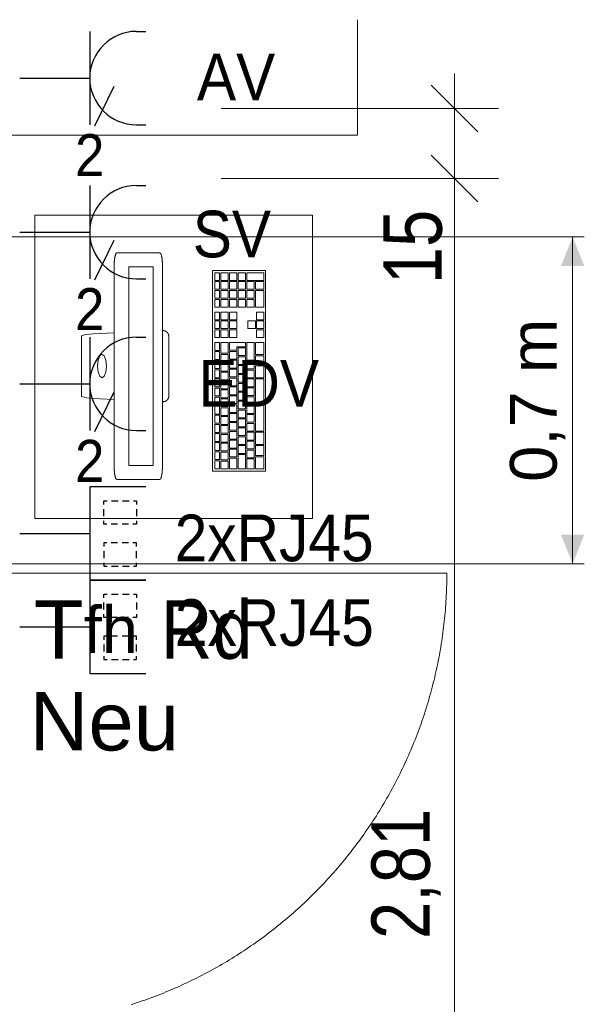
# Model space of a CAD drawing. Header units: millimetres. Extents: x -2000 to 82100, y -500 to 58900.
# Tile 11 of 21: x 38605 to 43443, y 26673 to 35110. Entities that reach past the tile are written whole.
import ezdxf
from ezdxf.enums import TextEntityAlignment as Align

# ---------------------------------------------------------------- set-up
doc = ezdxf.new("R2010")
doc.units = ezdxf.units.MM
for name, color, linetype in [('Bemaßung', 7, 'Continuous'), ('ITB_ELT_EDV Wand', 96, 'Continuous'), ('ITB_ELT_Steckdosen 230V Wand', 134, 'Continuous'), ('KFP_Abdeckschraffur', 7, 'Continuous'), ('KFP_Bemaßung 1_50', 7, 'Continuous'), ('KFP_BH_Lose Möblierung_neubau', 7, 'Continuous'), ('KFP_MED_Einrichtung', 7, 'Continuous'), ('Neubau_KFP_Brandschutz', 7, 'Continuous'), ('Neubau_KFP_Möblierung', 7, 'Continuous'), ('Neubau_KFP_Wand Innen', 7, 'Continuous')]:
    doc.layers.add(name, color=color, linetype=linetype)
doc.styles.add('ARIAL', font='txt', dxfattribs={"height": 0.2})
doc.styles.add('Arial Narrow', font='txt', dxfattribs={"height": 0.2})
doc.styles.add('ARIAL NARROW_B', font='txt', dxfattribs={"height": 0.2})

# ---------------------------------------------------------------- blocks, each defined once
blk = doc.blocks.new('ITB_1002-ID-48-8-132-220')
at = {"layer": 'KFP_Bemaßung 1_50', "color": 251, "lineweight": 5, "true_color": 0x5a5d5a}
for p, q in [((-37500.6, -12704.7), (-37500.6, -12404.7)), ((-37300.6, -12904.7), (-37700.6, -12504.7)), ((-37125.6, -12704.7), (-39500.6, -12704.7)), ((-37500.6, -13304.7), (-37500.6, -12704.7)), ((-37700.6, -13104.7), (-37300.6, -13504.7)), ((-37700.6, -13104.7), (-37300.6, -13504.7)), ((-37125.6, -13304.7), (-39500.6, -13304.7)), ((-37125.6, -13304.7), (-39500.6, -13304.7)), ((-37500.6, -24538.6), (-37500.6, -13304.7))]:
    blk.add_line(p, q, dxfattribs=at)
at = {"layer": 'KFP_BH_Lose Möblierung_neubau', "color": 251, "lineweight": 5, "true_color": 0x5a5d5a}
for p, q in [((-40394.4, -13942.7), (-40394, -13942.5)), ((-40394, -13942.5), (-40027, -13942.5)), ((-40416.5, -14044.1), (-40416.5, -15781.5)), ((-40084.5, -14062.5), (-40292.9, -14062.5)), ((-40292.9, -14062.5), (-40292.9, -15763.1)), ((-40084.5, -15763.1), (-40084.5, -14062.5)), ((-40004.5, -15781.5), (-40004.5, -14044.1)), ((-39513.9, -14112.2), (-39555.9, -14112.2)), ((-39555.9, -14112.2), (-39555.9, -14178.4)), ((-39513.9, -14178.4), (-39513.9, -14112.2)), ((-39439.9, -14112.2), (-39503.9, -14112.2)), ((-39503.9, -14112.2), (-39503.9, -14178.4)), ((-39439.9, -14178.4), (-39439.9, -14112.2)), ((-39365.9, -14112.2), (-39429.9, -14112.2)), ((-39429.9, -14112.2), (-39429.9, -14178.4)), ((-39365.9, -14178.4), (-39365.9, -14112.2)), ((-39291.9, -14112.2), (-39355.9, -14112.2)), ((-39355.9, -14112.2), (-39355.9, -14178.4)), ((-39291.9, -14178.4), (-39291.9, -14112.2)), ((-39133.9, -14112.2), (-39281.9, -14112.2)), ((-39281.9, -14112.2), (-39281.9, -14178.4)), ((-39133.9, -14178.4), (-39133.9, -14112.2)), ((-39555.9, -14178.4), (-39513.9, -14178.4)), ((-39513.9, -14188.4), (-39555.9, -14188.4)), ((-39555.9, -14188.4), (-39555.9, -14254.5)), ((-39555.9, -14254.5), (-39513.9, -14254.5)), ((-39513.9, -14254.5), (-39513.9, -14188.4)), ((-39503.9, -14178.4), (-39439.9, -14178.4)), ((-39439.9, -14188.4), (-39503.9, -14188.4)), ((-39503.9, -14188.4), (-39503.9, -14254.5)), ((-39503.9, -14254.5), (-39439.9, -14254.5)), ((-39439.9, -14254.5), (-39439.9, -14188.4)), ((-39429.9, -14178.4), (-39365.9, -14178.4)), ((-39365.9, -14188.4), (-39429.9, -14188.4)), ((-39429.9, -14188.4), (-39429.9, -14254.5)), ((-39429.9, -14254.5), (-39365.9, -14254.5)), ((-39365.9, -14254.5), (-39365.9, -14188.4)), ((-39355.9, -14178.4), (-39291.9, -14178.4)), ((-39291.9, -14188.4), (-39355.9, -14188.4)), ((-39355.9, -14188.4), (-39355.9, -14254.5)), ((-39355.9, -14254.5), (-39291.9, -14254.5)), ((-39291.9, -14254.5), (-39291.9, -14188.4)), ((-39281.9, -14178.4), (-39133.9, -14178.4)), ((-39217.9, -14188.4), (-39281.9, -14188.4)), ((-39281.9, -14188.4), (-39281.9, -14254.5)), ((-39281.9, -14254.5), (-39217.9, -14254.5)), ((-39217.9, -14254.5), (-39217.9, -14188.4)), ((-39133.9, -14188.4), (-39207.9, -14188.4)), ((-39207.9, -14188.4), (-39207.9, -14254.5)), ((-39207.9, -14254.5), (-39133.9, -14254.5)), ((-39133.9, -14254.5), (-39133.9, -14188.4)), ((-39513.9, -14264.5), (-39555.9, -14264.5)), ((-39555.9, -14264.5), (-39555.9, -14330.7)), ((-39555.9, -14330.7), (-39513.9, -14330.7)), ((-39513.9, -14340.7), (-39555.9, -14340.7)), ((-39555.9, -14340.7), (-39555.9, -14406.8)), ((-39513.9, -14330.7), (-39513.9, -14264.5)), ((-39513.9, -14406.8), (-39513.9, -14340.7)), ((-39439.9, -14264.5), (-39503.9, -14264.5)), ((-39503.9, -14264.5), (-39503.9, -14330.7)), ((-39503.9, -14330.7), (-39439.9, -14330.7)), ((-39439.9, -14340.7), (-39503.9, -14340.7)), ((-39503.9, -14340.7), (-39503.9, -14406.8)), ((-39439.9, -14330.7), (-39439.9, -14264.5)), ((-39439.9, -14406.8), (-39439.9, -14340.7)), ((-39365.9, -14264.5), (-39429.9, -14264.5)), ((-39429.9, -14264.5), (-39429.9, -14330.7)), ((-39429.9, -14330.7), (-39365.9, -14330.7)), ((-39365.9, -14340.7), (-39429.9, -14340.7)), ((-39429.9, -14340.7), (-39429.9, -14406.8)), ((-39365.9, -14330.7), (-39365.9, -14264.5)), ((-39365.9, -14406.8), (-39365.9, -14340.7)), ((-39291.9, -14264.5), (-39355.9, -14264.5)), ((-39355.9, -14264.5), (-39355.9, -14330.7)), ((-39355.9, -14330.7), (-39291.9, -14330.7)), ((-39291.9, -14340.7), (-39355.9, -14340.7)), ((-39355.9, -14340.7), (-39355.9, -14406.8)), ((-39291.9, -14330.7), (-39291.9, -14264.5)), ((-39291.9, -14406.8), (-39291.9, -14340.7)), ((-39217.9, -14264.5), (-39281.9, -14264.5)), ((-39281.9, -14264.5), (-39281.9, -14330.7)), ((-39281.9, -14330.7), (-39217.9, -14330.7)), ((-39217.9, -14340.7), (-39281.9, -14340.7)), ((-39281.9, -14340.7), (-39281.9, -14406.8)), ((-39217.9, -14330.7), (-39217.9, -14264.5)), ((-39217.9, -14406.8), (-39217.9, -14340.7)), ((-39133.9, -14264.5), (-39207.9, -14264.5)), ((-39207.9, -14264.5), (-39207.9, -14406.8)), ((-39133.9, -14406.8), (-39133.9, -14264.5)), ((-39555.9, -14406.8), (-39513.9, -14406.8)), ((-39503.9, -14406.8), (-39439.9, -14406.8)), ((-39429.9, -14406.8), (-39365.9, -14406.8)), ((-39355.9, -14406.8), (-39291.9, -14406.8)), ((-39281.9, -14406.8), (-39217.9, -14406.8)), ((-39207.9, -14406.8), (-39133.9, -14406.8)), ((-39513.9, -14449.4), (-39555.9, -14449.4)), ((-39555.9, -14449.4), (-39555.9, -14515.6)), ((-39513.9, -14515.6), (-39513.9, -14449.4)), ((-39439.9, -14449.4), (-39503.9, -14449.4)), ((-39503.9, -14449.4), (-39503.9, -14515.6)), ((-39439.9, -14515.6), (-39439.9, -14449.4)), ((-39365.9, -14449.4), (-39429.9, -14449.4)), ((-39429.9, -14449.4), (-39429.9, -14515.6)), ((-39365.9, -14515.6), (-39365.9, -14449.4)), ((-39133.9, -14449.4), (-39197.9, -14449.4)), ((-39197.9, -14449.4), (-39197.9, -14515.6)), ((-39133.9, -14515.6), (-39133.9, -14449.4)), ((-39555.9, -14515.6), (-39513.9, -14515.6)), ((-39513.9, -14525.6), (-39555.9, -14525.6)), ((-39555.9, -14525.6), (-39555.9, -14591.7)), ((-39555.9, -14591.7), (-39513.9, -14591.7)), ((-39513.9, -14591.7), (-39513.9, -14525.6)), ((-39503.9, -14515.6), (-39439.9, -14515.6)), ((-39439.9, -14525.6), (-39503.9, -14525.6)), ((-39503.9, -14525.6), (-39503.9, -14591.7)), ((-39503.9, -14591.7), (-39439.9, -14591.7)), ((-39439.9, -14591.7), (-39439.9, -14525.6)), ((-39429.9, -14515.6), (-39365.9, -14515.6)), ((-39365.9, -14525.6), (-39429.9, -14525.6)), ((-39429.9, -14525.6), (-39429.9, -14591.7)), ((-39429.9, -14591.7), (-39365.9, -14591.7)), ((-39365.9, -14591.7), (-39365.9, -14525.6)), ((-39207.9, -14525.6), (-39271.9, -14525.6)), ((-39271.9, -14525.6), (-39271.9, -14591.7)), ((-39271.9, -14591.7), (-39207.9, -14591.7)), ((-39207.9, -14591.7), (-39207.9, -14525.6)), ((-39197.9, -14515.6), (-39133.9, -14515.6)), ((-39133.9, -14525.6), (-39197.9, -14525.6)), ((-39197.9, -14525.6), (-39197.9, -14591.7)), ((-39197.9, -14591.7), (-39133.9, -14591.7)), ((-39133.9, -14591.7), (-39133.9, -14525.6)), ((-40004.2, -14608.3), (-40004.2, -15217.3)), ((-39948.5, -15166.8), (-39948.5, -14658.8)), ((-39513.9, -14601.7), (-39555.9, -14601.7)), ((-39555.9, -14601.7), (-39555.9, -14667.9)), ((-39555.9, -14667.9), (-39513.9, -14667.9)), ((-39513.9, -14667.9), (-39513.9, -14601.7)), ((-39439.9, -14601.7), (-39503.9, -14601.7)), ((-39503.9, -14601.7), (-39503.9, -14667.9)), ((-39503.9, -14667.9), (-39439.9, -14667.9)), ((-39439.9, -14667.9), (-39439.9, -14601.7)), ((-39365.9, -14601.7), (-39429.9, -14601.7)), ((-39429.9, -14601.7), (-39429.9, -14667.9)), ((-39429.9, -14667.9), (-39365.9, -14667.9)), ((-39365.9, -14667.9), (-39365.9, -14601.7)), ((-39133.9, -14601.7), (-39197.9, -14601.7)), ((-39197.9, -14601.7), (-39197.9, -14667.9)), ((-39197.9, -14667.9), (-39133.9, -14667.9)), ((-39133.9, -14667.9), (-39133.9, -14601.7)), ((-39555.9, -14778.4), (-39555.9, -14710.4)), ((-39555.9, -14710.4), (-39513.9, -14710.4)), ((-39513.9, -14710.4), (-39513.9, -14778.4)), ((-39439.9, -14710.4), (-39503.9, -14710.4)), ((-39503.9, -14710.4), (-39503.9, -14802.2)), ((-39439.9, -14802.2), (-39439.9, -14710.4)), ((-39291.9, -14710.4), (-39429.9, -14710.4)), ((-39429.9, -14710.4), (-39429.9, -14776.6)), ((-39365.9, -14776.6), (-39365.9, -14746.4)), ((-39365.9, -14746.4), (-39291.9, -14746.4)), ((-39291.9, -14756.4), (-39355.9, -14756.4)), ((-39355.9, -14756.4), (-39355.9, -14822.5)), ((-39291.9, -14746.4), (-39291.9, -14710.4)), ((-39291.9, -14822.5), (-39291.9, -14756.4)), ((-39217.9, -14710.4), (-39281.9, -14710.4)), ((-39281.9, -14710.4), (-39281.9, -14860.5)), ((-39217.9, -14860.5), (-39217.9, -14710.4)), ((-39133.9, -14710.4), (-39207.9, -14710.4)), ((-39207.9, -14710.4), (-39207.9, -14813.7)), ((-39133.9, -14813.7), (-39133.9, -14710.4)), ((-39513.9, -14778.4), (-39555.9, -14778.4)), ((-39555.9, -14856.4), (-39555.9, -14788.4)), ((-39555.9, -14788.4), (-39513.9, -14788.4)), ((-39513.9, -14788.4), (-39513.9, -14856.4)), ((-39503.9, -14802.2), (-39439.9, -14802.2)), ((-39439.9, -14812.2), (-39503.9, -14812.2)), ((-39503.9, -14812.2), (-39503.9, -14878.4)), ((-39439.9, -14878.4), (-39439.9, -14812.2)), ((-39429.9, -14776.6), (-39365.9, -14776.6)), ((-39365.9, -14786.6), (-39429.9, -14786.6)), ((-39429.9, -14786.6), (-39429.9, -14852.8)), ((-39365.9, -14852.8), (-39365.9, -14786.6)), ((-39355.9, -14822.5), (-39291.9, -14822.5)), ((-39291.9, -14832.5), (-39355.9, -14832.5)), ((-39355.9, -14832.5), (-39355.9, -14898.7)), ((-39291.9, -14898.7), (-39291.9, -14832.5)), ((-39207.9, -14813.7), (-39133.9, -14813.7)), ((-39133.9, -14823.7), (-39207.9, -14823.7)), ((-39207.9, -14823.7), (-39207.9, -14899.6)), ((-39133.9, -14899.6), (-39133.9, -14823.7)), ((-39513.9, -14856.4), (-39555.9, -14856.4)), ((-39555.9, -14934.4), (-39555.9, -14866.4)), ((-39555.9, -14866.4), (-39513.9, -14866.4)), ((-39513.9, -14866.4), (-39513.9, -14934.4)), ((-39503.9, -14878.4), (-39439.9, -14878.4)), ((-39439.9, -14888.4), (-39503.9, -14888.4)), ((-39503.9, -14888.4), (-39503.9, -14954.5)), ((-39439.9, -14954.5), (-39439.9, -14888.4)), ((-39429.9, -14852.8), (-39365.9, -14852.8)), ((-39365.9, -14862.8), (-39429.9, -14862.8)), ((-39429.9, -14862.8), (-39429.9, -14928.9)), ((-39429.9, -14928.9), (-39365.9, -14928.9)), ((-39365.9, -14928.9), (-39365.9, -14862.8)), ((-39355.9, -14898.7), (-39291.9, -14898.7)), ((-39291.9, -14908.7), (-39355.9, -14908.7)), ((-39355.9, -14908.7), (-39355.9, -14974.9)), ((-39291.9, -14974.9), (-39291.9, -14908.7)), ((-39281.9, -14860.5), (-39217.9, -14860.5)), ((-39217.9, -14870.5), (-39281.9, -14870.5)), ((-39281.9, -14870.5), (-39281.9, -14936.7)), ((-39217.9, -14936.7), (-39217.9, -14870.5)), ((-39207.9, -14899.6), (-39133.9, -14899.6)), ((-39133.9, -14909.6), (-39207.9, -14909.6)), ((-39207.9, -14909.6), (-39207.9, -15012.8)), ((-39133.9, -15012.8), (-39133.9, -14909.6)), ((-39513.9, -14934.4), (-39555.9, -14934.4)), ((-39555.9, -15012.4), (-39555.9, -14944.4)), ((-39555.9, -14944.4), (-39513.9, -14944.4)), ((-39513.9, -15012.4), (-39555.9, -15012.4)), ((-39513.9, -14944.4), (-39513.9, -15012.4)), ((-39503.9, -14954.5), (-39439.9, -14954.5)), ((-39439.9, -14964.5), (-39503.9, -14964.5)), ((-39503.9, -14964.5), (-39503.9, -15030.7)), ((-39439.9, -15030.7), (-39439.9, -14964.5)), ((-39365.9, -14938.9), (-39429.9, -14938.9)), ((-39429.9, -14938.9), (-39429.9, -15005.1)), ((-39429.9, -15005.1), (-39365.9, -15005.1)), ((-39365.9, -15015.1), (-39429.9, -15015.1)), ((-39429.9, -15015.1), (-39429.9, -15081.2)), ((-39365.9, -15005.1), (-39365.9, -14938.9)), ((-39365.9, -15081.2), (-39365.9, -15015.1)), ((-39355.9, -14974.9), (-39291.9, -14974.9)), ((-39291.9, -14984.9), (-39355.9, -14984.9)), ((-39355.9, -14984.9), (-39355.9, -15051)), ((-39291.9, -15051), (-39291.9, -14984.9)), ((-39281.9, -14936.7), (-39217.9, -14936.7)), ((-39217.9, -14946.7), (-39281.9, -14946.7)), ((-39281.9, -14946.7), (-39281.9, -15012.8)), ((-39281.9, -15012.8), (-39217.9, -15012.8)), ((-39217.9, -15012.8), (-39217.9, -14946.7)), ((-39207.9, -15012.8), (-39133.9, -15012.8)), ((-39555.9, -15090.4), (-39555.9, -15022.4)), ((-39555.9, -15022.4), (-39513.9, -15022.4)), ((-39513.9, -15090.4), (-39555.9, -15090.4)), ((-39555.9, -15168.3), (-39555.9, -15100.4)), ((-39555.9, -15100.4), (-39513.9, -15100.4)), ((-39513.9, -15022.4), (-39513.9, -15090.4)), ((-39513.9, -15100.4), (-39513.9, -15168.3)), ((-39503.9, -15030.7), (-39439.9, -15030.7)), ((-39439.9, -15040.7), (-39503.9, -15040.7)), ((-39503.9, -15040.7), (-39503.9, -15106.8)), ((-39439.9, -15106.8), (-39439.9, -15040.7)), ((-39429.9, -15081.2), (-39365.9, -15081.2)), ((-39365.9, -15091.2), (-39429.9, -15091.2)), ((-39429.9, -15091.2), (-39429.9, -15157.4)), ((-39365.9, -15157.4), (-39365.9, -15091.2)), ((-39355.9, -15051), (-39291.9, -15051)), ((-39291.9, -15061), (-39355.9, -15061)), ((-39355.9, -15061), (-39355.9, -15127.2)), ((-39291.9, -15127.2), (-39291.9, -15061)), ((-39217.9, -15022.8), (-39281.9, -15022.8)), ((-39281.9, -15022.8), (-39281.9, -15089)), ((-39281.9, -15089), (-39217.9, -15089)), ((-39217.9, -15099), (-39281.9, -15099)), ((-39281.9, -15099), (-39281.9, -15165.1)), ((-39217.9, -15089), (-39217.9, -15022.8)), ((-39217.9, -15165.1), (-39217.9, -15099)), ((-39133.9, -15022.8), (-39207.9, -15022.8)), ((-39207.9, -15022.8), (-39207.9, -15469.7)), ((-39133.9, -15469.7), (-39133.9, -15022.8)), ((-39513.9, -15168.3), (-39555.9, -15168.3)), ((-39555.9, -15246.3), (-39555.9, -15178.3)), ((-39555.9, -15178.3), (-39513.9, -15178.3)), ((-39513.9, -15178.3), (-39513.9, -15246.3)), ((-39503.9, -15106.8), (-39439.9, -15106.8)), ((-39439.9, -15116.8), (-39503.9, -15116.8)), ((-39503.9, -15116.8), (-39503.9, -15183)), ((-39503.9, -15183), (-39439.9, -15183)), ((-39439.9, -15183), (-39439.9, -15116.8)), ((-39429.9, -15157.4), (-39365.9, -15157.4)), ((-39365.9, -15167.4), (-39429.9, -15167.4)), ((-39429.9, -15167.4), (-39429.9, -15233.5)), ((-39365.9, -15233.5), (-39365.9, -15167.4)), ((-39355.9, -15127.2), (-39291.9, -15127.2)), ((-39291.9, -15137.2), (-39355.9, -15137.2)), ((-39355.9, -15137.2), (-39355.9, -15203.3)), ((-39291.9, -15203.3), (-39291.9, -15137.2)), ((-39281.9, -15165.1), (-39217.9, -15165.1)), ((-39217.9, -15175.1), (-39281.9, -15175.1)), ((-39281.9, -15175.1), (-39281.9, -15241.3)), ((-39217.9, -15241.3), (-39217.9, -15175.1)), ((-39513.9, -15246.3), (-39555.9, -15246.3)), ((-39555.9, -15324.3), (-39555.9, -15256.3)), ((-39555.9, -15256.3), (-39513.9, -15256.3)), ((-39513.9, -15256.3), (-39513.9, -15324.3)), ((-39439.9, -15193), (-39503.9, -15193)), ((-39503.9, -15193), (-39503.9, -15259.1)), ((-39503.9, -15259.1), (-39439.9, -15259.1)), ((-39439.9, -15269.1), (-39503.9, -15269.1)), ((-39503.9, -15269.1), (-39503.9, -15335.3)), ((-39439.9, -15259.1), (-39439.9, -15193)), ((-39439.9, -15335.3), (-39439.9, -15269.1)), ((-39429.9, -15233.5), (-39365.9, -15233.5)), ((-39365.9, -15243.5), (-39429.9, -15243.5)), ((-39429.9, -15243.5), (-39429.9, -15309.7)), ((-39365.9, -15309.7), (-39365.9, -15243.5)), ((-39355.9, -15203.3), (-39291.9, -15203.3)), ((-39291.9, -15213.3), (-39355.9, -15213.3)), ((-39355.9, -15213.3), (-39355.9, -15279.5)), ((-39291.9, -15279.5), (-39291.9, -15213.3)), ((-39281.9, -15241.3), (-39217.9, -15241.3)), ((-39217.9, -15251.3), (-39281.9, -15251.3)), ((-39281.9, -15251.3), (-39281.9, -15317.4)), ((-39217.9, -15317.4), (-39217.9, -15251.3)), ((-39513.9, -15324.3), (-39555.9, -15324.3)), ((-39555.9, -15402.3), (-39555.9, -15334.3)), ((-39555.9, -15334.3), (-39513.9, -15334.3)), ((-39513.9, -15334.3), (-39513.9, -15402.3)), ((-39503.9, -15335.3), (-39439.9, -15335.3)), ((-39439.9, -15345.3), (-39503.9, -15345.3)), ((-39503.9, -15345.3), (-39503.9, -15411.5)), ((-39439.9, -15411.5), (-39439.9, -15345.3)), ((-39429.9, -15309.7), (-39365.9, -15309.7)), ((-39365.9, -15319.7), (-39429.9, -15319.7)), ((-39429.9, -15319.7), (-39429.9, -15385.8)), ((-39365.9, -15385.8), (-39365.9, -15319.7)), ((-39355.9, -15279.5), (-39291.9, -15279.5)), ((-39291.9, -15289.5), (-39355.9, -15289.5)), ((-39355.9, -15289.5), (-39355.9, -15355.6)), ((-39291.9, -15355.6), (-39291.9, -15289.5)), ((-39281.9, -15317.4), (-39217.9, -15317.4)), ((-39217.9, -15327.4), (-39281.9, -15327.4)), ((-39281.9, -15327.4), (-39281.9, -15393.6)), ((-39217.9, -15393.6), (-39217.9, -15327.4)), ((-39513.9, -15402.3), (-39555.9, -15402.3)), ((-39555.9, -15480.3), (-39555.9, -15412.3)), ((-39555.9, -15412.3), (-39513.9, -15412.3)), ((-39513.9, -15412.3), (-39513.9, -15480.3)), ((-39503.9, -15411.5), (-39439.9, -15411.5)), ((-39439.9, -15421.5), (-39503.9, -15421.5)), ((-39503.9, -15421.5), (-39503.9, -15487.6)), ((-39439.9, -15487.6), (-39439.9, -15421.5)), ((-39429.9, -15385.8), (-39365.9, -15385.8)), ((-39365.9, -15395.8), (-39429.9, -15395.8)), ((-39429.9, -15395.8), (-39429.9, -15462)), ((-39365.9, -15462), (-39365.9, -15395.8)), ((-39355.9, -15355.6), (-39291.9, -15355.6)), ((-39291.9, -15365.6), (-39355.9, -15365.6)), ((-39355.9, -15365.6), (-39355.9, -15431.8)), ((-39355.9, -15431.8), (-39291.9, -15431.8)), ((-39291.9, -15431.8), (-39291.9, -15365.6)), ((-39281.9, -15393.6), (-39217.9, -15393.6)), ((-39217.9, -15403.6), (-39281.9, -15403.6)), ((-39281.9, -15403.6), (-39281.9, -15469.7)), ((-39217.9, -15469.7), (-39217.9, -15403.6)), ((-39513.9, -15480.3), (-39555.9, -15480.3)), ((-39555.9, -15558.3), (-39555.9, -15490.3)), ((-39555.9, -15490.3), (-39513.9, -15490.3)), ((-39513.9, -15490.3), (-39513.9, -15558.3)), ((-39503.9, -15487.6), (-39439.9, -15487.6)), ((-39439.9, -15497.6), (-39503.9, -15497.6)), ((-39503.9, -15497.6), (-39503.9, -15563.8)), ((-39439.9, -15563.8), (-39439.9, -15497.6)), ((-39429.9, -15462), (-39365.9, -15462)), ((-39365.9, -15472), (-39429.9, -15472)), ((-39429.9, -15472), (-39429.9, -15538.1)), ((-39365.9, -15538.1), (-39365.9, -15472)), ((-39291.9, -15441.8), (-39355.9, -15441.8)), ((-39355.9, -15441.8), (-39355.9, -15507.9)), ((-39355.9, -15507.9), (-39291.9, -15507.9)), ((-39291.9, -15517.9), (-39355.9, -15517.9)), ((-39355.9, -15517.9), (-39355.9, -15584.1)), ((-39291.9, -15507.9), (-39291.9, -15441.8)), ((-39291.9, -15584.1), (-39291.9, -15517.9)), ((-39281.9, -15469.7), (-39217.9, -15469.7)), ((-39217.9, -15479.7), (-39281.9, -15479.7)), ((-39281.9, -15479.7), (-39281.9, -15545.9)), ((-39217.9, -15545.9), (-39217.9, -15479.7)), ((-39207.9, -15469.7), (-39133.9, -15469.7)), ((-39133.9, -15479.7), (-39207.9, -15479.7)), ((-39207.9, -15479.7), (-39207.9, -15583)), ((-39133.9, -15583), (-39133.9, -15479.7)), ((-39513.9, -15558.3), (-39555.9, -15558.3)), ((-39555.9, -15636.3), (-39555.9, -15568.3)), ((-39555.9, -15568.3), (-39513.9, -15568.3)), ((-39513.9, -15568.3), (-39513.9, -15636.3)), ((-39503.9, -15563.8), (-39439.9, -15563.8)), ((-39439.9, -15573.8), (-39503.9, -15573.8)), ((-39503.9, -15573.8), (-39503.9, -15639.9)), ((-39439.9, -15639.9), (-39439.9, -15573.8)), ((-39429.9, -15538.1), (-39365.9, -15538.1)), ((-39365.9, -15548.1), (-39429.9, -15548.1)), ((-39429.9, -15548.1), (-39429.9, -15614.3)), ((-39365.9, -15614.3), (-39365.9, -15548.1)), ((-39355.9, -15584.1), (-39291.9, -15584.1)), ((-39291.9, -15594.1), (-39355.9, -15594.1)), ((-39355.9, -15594.1), (-39355.9, -15660.2)), ((-39291.9, -15660.2), (-39291.9, -15594.1)), ((-39281.9, -15545.9), (-39217.9, -15545.9)), ((-39217.9, -15555.9), (-39281.9, -15555.9)), ((-39281.9, -15555.9), (-39281.9, -15622)), ((-39217.9, -15622), (-39217.9, -15555.9)), ((-39207.9, -15583), (-39133.9, -15583)), ((-39133.9, -15593), (-39207.9, -15593)), ((-39207.9, -15593), (-39207.9, -15679)), ((-39133.9, -15679), (-39133.9, -15593)), ((-39513.9, -15636.3), (-39555.9, -15636.3)), ((-39555.9, -15714.2), (-39555.9, -15646.3)), ((-39555.9, -15646.3), (-39513.9, -15646.3)), ((-39513.9, -15646.3), (-39513.9, -15714.2)), ((-39503.9, -15639.9), (-39439.9, -15639.9)), ((-39439.9, -15649.9), (-39503.9, -15649.9)), ((-39503.9, -15649.9), (-39503.9, -15716.1)), ((-39439.9, -15716.1), (-39439.9, -15649.9)), ((-39429.9, -15614.3), (-39365.9, -15614.3)), ((-39365.9, -15624.3), (-39429.9, -15624.3)), ((-39429.9, -15624.3), (-39429.9, -15690.4)), ((-39429.9, -15690.4), (-39365.9, -15690.4)), ((-39365.9, -15690.4), (-39365.9, -15624.3)), ((-39355.9, -15660.2), (-39291.9, -15660.2)), ((-39291.9, -15670.2), (-39355.9, -15670.2)), ((-39355.9, -15670.2), (-39355.9, -15792.2)), ((-39291.9, -15792.2), (-39291.9, -15670.2)), ((-39281.9, -15622), (-39217.9, -15622)), ((-39217.9, -15632), (-39281.9, -15632)), ((-39281.9, -15632), (-39281.9, -15698.2)), ((-39217.9, -15698.2), (-39217.9, -15632)), ((-39207.9, -15679), (-39133.9, -15679)), ((-39133.9, -15689), (-39207.9, -15689)), ((-39207.9, -15689), (-39207.9, -15792.2)), ((-39133.9, -15792.2), (-39133.9, -15689)), ((-40292.9, -15763.1), (-40084.5, -15763.1)), ((-39513.9, -15714.2), (-39555.9, -15714.2)), ((-39555.9, -15792.2), (-39555.9, -15724.2)), ((-39555.9, -15724.2), (-39513.9, -15724.2)), ((-39513.9, -15724.2), (-39513.9, -15792.2)), ((-39503.9, -15716.1), (-39439.9, -15716.1)), ((-39439.9, -15726.1), (-39503.9, -15726.1)), ((-39503.9, -15726.1), (-39503.9, -15792.2)), ((-39439.9, -15792.2), (-39439.9, -15726.1)), ((-39365.9, -15700.4), (-39429.9, -15700.4)), ((-39429.9, -15700.4), (-39429.9, -15792.2)), ((-39365.9, -15792.2), (-39365.9, -15700.4)), ((-39281.9, -15698.2), (-39217.9, -15698.2)), ((-39217.9, -15708.2), (-39281.9, -15708.2)), ((-39281.9, -15708.2), (-39281.9, -15792.2)), ((-39217.9, -15792.2), (-39217.9, -15708.2)), ((-39513.9, -15792.2), (-39555.9, -15792.2)), ((-39503.9, -15792.2), (-39439.9, -15792.2)), ((-39429.9, -15792.2), (-39365.9, -15792.2)), ((-39355.9, -15792.2), (-39291.9, -15792.2)), ((-39281.9, -15792.2), (-39217.9, -15792.2)), ((-39207.9, -15792.2), (-39133.9, -15792.2)), ((-40394.4, -15882.9), (-40027, -15883.1))]:
    blk.add_line(p, q, dxfattribs=at)
for points in [[(-40405.7, -13954.7), (-40406.6, -13957.7), (-40407.3, -13960.7), (-40408.1, -13963.7), (-40408.8, -13966.8), (-40409.5, -13969.8), (-40410.2, -13972.8), (-40410.8, -13975.9), (-40411.4, -13979), (-40412, -13982), (-40412.5, -13985.1), (-40413, -13988.2), (-40413.5, -13991.3), (-40413.9, -13994.3), (-40414.3, -13997.4), (-40414.7, -14000.5), (-40415.1, -14003.6), (-40415.4, -14006.7), (-40415.6, -14009.8), (-40415.9, -14013), (-40416.1, -14016.1), (-40416.3, -14019.2), (-40416.4, -14022.3), (-40416.5, -14025.4), (-40416.6, -14028.5), (-40416.6, -14031.7), (-40416.7, -14034.8), (-40416.6, -14037.9), (-40416.6, -14041), (-40416.5, -14044.1)], [(-40394.4, -13942.7), (-40395, -13943), (-40395.7, -13943.2), (-40396.4, -13943.5), (-40397, -13943.8), (-40397.7, -13944.1), (-40398.3, -13944.5), (-40398.9, -13944.9), (-40399.5, -13945.3), (-40400.1, -13945.7), (-40400.6, -13946.2), (-40401.1, -13946.7), (-40401.6, -13947.2), (-40402.1, -13947.7), (-40402.6, -13948.3), (-40403, -13948.8), (-40403.4, -13949.4), (-40403.8, -13950), (-40404.2, -13950.7), (-40404.5, -13951.3), (-40404.8, -13952), (-40405.1, -13952.6), (-40405.3, -13953.3), (-40405.5, -13954), (-40405.7, -13954.7)], [(-40015.3, -13954.3), (-40015.5, -13953.6), (-40015.7, -13953), (-40016, -13952.3), (-40016.3, -13951.6), (-40016.6, -13951), (-40016.9, -13950.3), (-40017.3, -13949.7), (-40017.7, -13949.1), (-40018.1, -13948.5), (-40018.6, -13947.9), (-40019.1, -13947.4), (-40019.6, -13946.9), (-40020.1, -13946.4), (-40020.6, -13945.9), (-40021.2, -13945.4), (-40021.8, -13945), (-40022.4, -13944.6), (-40023, -13944.2), (-40023.6, -13943.9), (-40024.3, -13943.5), (-40024.9, -13943.2), (-40025.6, -13943), (-40026.3, -13942.7), (-40027, -13942.5)], [(-40004.5, -14044.1), (-40004.4, -14041), (-40004.4, -14037.9), (-40004.3, -14034.7), (-40004.3, -14031.6), (-40004.4, -14028.5), (-40004.5, -14025.3), (-40004.6, -14022.2), (-40004.7, -14019.1), (-40004.9, -14016), (-40005.1, -14012.8), (-40005.4, -14009.7), (-40005.6, -14006.6), (-40005.9, -14003.5), (-40006.3, -14000.4), (-40006.7, -13997.3), (-40007.1, -13994.2), (-40007.5, -13991.1), (-40008, -13988), (-40008.5, -13984.9), (-40009, -13981.8), (-40009.6, -13978.7), (-40010.2, -13975.6), (-40010.8, -13972.6), (-40011.5, -13969.5), (-40012.2, -13966.5), (-40012.9, -13963.4), (-40013.7, -13960.4), (-40014.5, -13957.4), (-40015.3, -13954.3)], [(-39575.9, -15812.2), (-39119.9, -15812.2), (-39119.9, -14092.2), (-39575.9, -14092.2), (-39575.9, -15812.2)], [(-40698.2, -14658), (-40698.2, -15167.6), (-40697.2, -15171.6), (-40688.5, -15175.9), (-40672.7, -15180), (-40651, -15183.7), (-40625.2, -15186.7), (-40597.2, -15188.7), (-40416.5, -15198.3), (-40416.5, -14627.3), (-40597.2, -14636.9), (-40625.2, -14638.9), (-40651, -14641.9), (-40672.7, -14645.6), (-40688.5, -14649.7), (-40697.2, -14654), (-40698.2, -14658)], [(-39948.5, -14658.8), (-39948.5, -14657.5), (-39948.6, -14656.2), (-39948.7, -14654.9), (-39948.8, -14653.6), (-39949, -14652.4), (-39949.2, -14651.1), (-39949.5, -14649.8), (-39949.7, -14648.5), (-39950, -14647.3), (-39950.4, -14646), (-39950.7, -14644.8), (-39951.1, -14643.5), (-39951.5, -14642.3), (-39952, -14641.1), (-39952.5, -14639.9), (-39953, -14638.7), (-39953.5, -14637.5), (-39954.1, -14636.4), (-39954.7, -14635.2), (-39955.3, -14634.1), (-39956, -14633), (-39956.7, -14631.9), (-39957.4, -14630.8), (-39958.1, -14629.7), (-39958.9, -14628.7), (-39959.7, -14627.7), (-39960.5, -14626.7), (-39961.3, -14625.7), (-39962.2, -14624.7), (-39963.1, -14623.8), (-39964, -14622.9), (-39965, -14622), (-39965.9, -14621.1), (-39966.9, -14620.2), (-39967.9, -14619.4), (-39968.9, -14618.6), (-39970, -14617.9), (-39971, -14617.1), (-39972.1, -14616.4), (-39973.2, -14615.7), (-39974.3, -14615), (-39975.4, -14614.4), (-39976.6, -14613.8), (-39977.7, -14613.2), (-39978.9, -14612.7), (-39980.1, -14612.2), (-39981.3, -14611.7), (-39982.5, -14611.2), (-39983.7, -14610.8), (-39985, -14610.4), (-39986.2, -14610), (-39987.5, -14609.7), (-39988.7, -14609.4), (-39990, -14609.1), (-39991.3, -14608.9), (-39992.6, -14608.7), (-39993.8, -14608.5), (-39995.1, -14608.4), (-39996.4, -14608.2), (-39997.7, -14608.2), (-39999, -14608.1), (-40000.3, -14608.1), (-40001.6, -14608.1), (-40002.9, -14608.2), (-40004.2, -14608.3)], [(-40521.2, -14811.9), (-40540.3, -14825.5), (-40554.2, -14862.4), (-40559.3, -14912.8), (-40554.2, -14963.2), (-40540.3, -15000.1), (-40521.2, -15013.7), (-40502.2, -15000.1), (-40488.3, -14963.2), (-40483.2, -14912.8), (-40488.3, -14862.4), (-40502.2, -14825.5), (-40521.2, -14811.9)], [(-40004.2, -15217.3), (-40002.9, -15217.5), (-40001.6, -15217.5), (-40000.3, -15217.6), (-39999.1, -15217.6), (-39997.8, -15217.6), (-39996.5, -15217.5), (-39995.2, -15217.4), (-39993.9, -15217.3), (-39992.7, -15217.2), (-39991.4, -15217), (-39990.1, -15216.8), (-39988.9, -15216.5), (-39987.6, -15216.2), (-39986.4, -15215.9), (-39985.1, -15215.6), (-39983.9, -15215.2), (-39982.7, -15214.8), (-39981.5, -15214.4), (-39980.3, -15213.9), (-39979.1, -15213.4), (-39977.9, -15212.9), (-39976.8, -15212.3), (-39975.6, -15211.7), (-39974.5, -15211.1), (-39973.4, -15210.5), (-39972.3, -15209.8), (-39971.2, -15209.1), (-39970.2, -15208.4), (-39969.1, -15207.7), (-39968.1, -15206.9), (-39967.1, -15206.1), (-39966.1, -15205.3), (-39965.1, -15204.4), (-39964.2, -15203.5), (-39963.3, -15202.6), (-39962.4, -15201.7), (-39961.5, -15200.8), (-39960.7, -15199.8), (-39959.9, -15198.8), (-39959.1, -15197.8), (-39958.3, -15196.8), (-39957.5, -15195.7), (-39956.8, -15194.7), (-39956.1, -15193.6), (-39955.5, -15192.5), (-39954.8, -15191.4), (-39954.2, -15190.3), (-39953.6, -15189.1), (-39953.1, -15188), (-39952.6, -15186.8), (-39952.1, -15185.6), (-39951.6, -15184.4), (-39951.2, -15183.2), (-39950.8, -15182), (-39950.4, -15180.7), (-39950.1, -15179.5), (-39949.8, -15178.3), (-39949.5, -15177), (-39949.3, -15175.7), (-39949.1, -15174.5), (-39948.9, -15173.2), (-39948.7, -15171.9), (-39948.6, -15170.6), (-39948.6, -15169.4), (-39948.5, -15168.1), (-39948.5, -15166.8)], [(-40416.5, -15781.5), (-40416.6, -15784.6), (-40416.6, -15787.7), (-40416.7, -15790.8), (-40416.6, -15794), (-40416.6, -15797.1), (-40416.5, -15800.2), (-40416.4, -15803.3), (-40416.3, -15806.4), (-40416.1, -15809.5), (-40415.9, -15812.6), (-40415.6, -15815.8), (-40415.4, -15818.9), (-40415.1, -15822), (-40414.7, -15825.1), (-40414.3, -15828.2), (-40413.9, -15831.3), (-40413.5, -15834.3), (-40413, -15837.4), (-40412.5, -15840.5), (-40412, -15843.6), (-40411.4, -15846.6), (-40410.8, -15849.7), (-40410.2, -15852.8), (-40409.5, -15855.8), (-40408.8, -15858.8), (-40408.1, -15861.9), (-40407.3, -15864.9), (-40406.6, -15867.9), (-40405.7, -15870.9)], [(-40015.3, -15871.3), (-40014.5, -15868), (-40013.7, -15864.7), (-40013, -15861.5), (-40012.2, -15858.2), (-40011.6, -15854.9), (-40010.9, -15851.6), (-40010.3, -15848.3), (-40009.7, -15845), (-40009.1, -15841.7), (-40008.6, -15838.4), (-40008.1, -15835.1), (-40007.6, -15831.7), (-40007.2, -15828.4), (-40006.8, -15825.1), (-40006.4, -15821.7), (-40006.1, -15818.4), (-40005.8, -15815), (-40005.5, -15811.7), (-40005.3, -15808.3), (-40005.1, -15805), (-40004.9, -15801.6), (-40004.7, -15798.3), (-40004.6, -15794.9), (-40004.5, -15791.6), (-40004.5, -15788.2), (-40004.5, -15784.8), (-40004.5, -15781.5)], [(-40405.7, -15870.9), (-40405.5, -15871.6), (-40405.3, -15872.3), (-40405.1, -15873), (-40404.8, -15873.6), (-40404.5, -15874.3), (-40404.2, -15874.9), (-40403.8, -15875.6), (-40403.4, -15876.2), (-40403, -15876.8), (-40402.6, -15877.3), (-40402.1, -15877.9), (-40401.6, -15878.4), (-40401.1, -15878.9), (-40400.6, -15879.4), (-40400.1, -15879.9), (-40399.5, -15880.3), (-40398.9, -15880.7), (-40398.3, -15881.1), (-40397.7, -15881.5), (-40397, -15881.8), (-40396.4, -15882.1), (-40395.7, -15882.4), (-40395, -15882.6), (-40394.4, -15882.9)], [(-40027, -15883.1), (-40026.3, -15882.9), (-40025.6, -15882.6), (-40024.9, -15882.4), (-40024.3, -15882.1), (-40023.6, -15881.8), (-40023, -15881.4), (-40022.4, -15881), (-40021.8, -15880.6), (-40021.2, -15880.2), (-40020.6, -15879.7), (-40020.1, -15879.2), (-40019.6, -15878.7), (-40019.1, -15878.2), (-40018.6, -15877.7), (-40018.1, -15877.1), (-40017.7, -15876.5), (-40017.3, -15875.9), (-40016.9, -15875.3), (-40016.6, -15874.6), (-40016.3, -15874), (-40016, -15873.3), (-40015.7, -15872.7), (-40015.5, -15872), (-40015.3, -15871.3)]]:
    blk.add_lwpolyline(points, dxfattribs=at)
at = {"layer": 'KFP_MED_Einrichtung', "color": 251, "lineweight": 5, "true_color": 0x5a5d5a}
blk.add_lwpolyline([(-43933.2, -12932.6), (-38333.2, -12932.6), (-38333.2, -11944.2)], dxfattribs=at)
at = {"layer": 'Neubau_KFP_Möblierung', "color": 251, "lineweight": 5, "true_color": 0x5a5d5a}
for p, q in [((-41096.2, -13619.6), (-41096.2, -16218.9)), ((-38717.9, -13619.6), (-41096.2, -13619.6)), ((-38717.9, -16218.9), (-38717.9, -13619.6)), ((-41096.2, -16218.9), (-38717.9, -16218.9))]:
    blk.add_line(p, q, dxfattribs=at)
blk.add_lwpolyline([(-41096.2, -13619.6), (-41096.2, -16218.9), (-38717.9, -16218.9), (-38717.9, -13619.6), (-41096.2, -13619.6)], dxfattribs=at)
at = {"layer": 'Neubau_KFP_Wand Innen', "color": 251, "lineweight": 5, "true_color": 0x5a5d5a}
blk.add_line((-41447, -16685.8), (-37567, -16685.8), dxfattribs=at)
blk.add_lwpolyline([(-40271.2, -20383.4), (-40248, -20375.9), (-40224.8, -20368.3), (-40201.7, -20360.6), (-40178.6, -20352.7), (-40155.6, -20344.6), (-40132.7, -20336.5), (-40109.8, -20328.1), (-40086.9, -20319.7), (-40064.1, -20311), (-40041.3, -20302.3), (-40018.6, -20293.4), (-39996, -20284.3), (-39973.4, -20275.1), (-39950.9, -20265.8), (-39928.4, -20256.3), (-39906, -20246.7), (-39883.7, -20237), (-39861.4, -20227.1), (-39839.2, -20217), (-39817, -20206.9), (-39794.9, -20196.6), (-39772.9, -20186.1), (-39751, -20175.5), (-39729.1, -20164.8), (-39707.2, -20153.9), (-39685.5, -20142.9), (-39663.8, -20131.8), (-39642.2, -20120.5), (-39620.6, -20109.1), (-39599.2, -20097.6), (-39577.8, -20085.9), (-39556.4, -20074.1), (-39535.2, -20062.2), (-39514, -20050.1), (-39492.9, -20037.9), (-39471.9, -20025.5), (-39450.9, -20013), (-39430.1, -20000.4), (-39409.3, -19987.7), (-39388.6, -19974.8), (-39368, -19961.8), (-39347.4, -19948.7), (-39327, -19935.4), (-39306.6, -19922.1), (-39286.3, -19908.5), (-39266.1, -19894.9), (-39246, -19881.1), (-39225.9, -19867.3), (-39206, -19853.2), (-39186.1, -19839.1), (-39166.4, -19824.8), (-39146.7, -19810.4), (-39127.1, -19795.9), (-39107.6, -19781.3), (-39088.2, -19766.5), (-39068.9, -19751.6), (-39049.7, -19736.6), (-39030.6, -19721.5), (-39011.5, -19706.3), (-38992.6, -19690.9), (-38973.8, -19675.4), (-38955, -19659.8), (-38936.4, -19644.1), (-38917.9, -19628.3), (-38899.4, -19612.3), (-38881.1, -19596.3), (-38862.8, -19580.1), (-38844.7, -19563.8), (-38826.7, -19547.4), (-38808.7, -19530.9), (-38790.9, -19514.2), (-38773.2, -19497.5), (-38755.6, -19480.6), (-38738.1, -19463.7), (-38720.7, -19446.6), (-38703.4, -19429.4), (-38686.2, -19412.1), (-38669.1, -19394.7), (-38652.2, -19377.2), (-38635.3, -19359.6), (-38618.6, -19341.9), (-38601.9, -19324.1), (-38585.4, -19306.1), (-38569, -19288.1), (-38552.7, -19270), (-38536.5, -19251.7), (-38520.5, -19233.4), (-38504.5, -19215), (-38488.7, -19196.4), (-38473, -19177.8), (-38457.4, -19159), (-38441.9, -19140.2), (-38426.5, -19121.3), (-38411.3, -19102.3), (-38396.2, -19083.1), (-38381.2, -19063.9), (-38366.3, -19044.6), (-38351.5, -19025.2), (-38336.9, -19005.7), (-38322.4, -18986.1), (-38308, -18966.4), (-38293.7, -18946.7), (-38279.6, -18926.8), (-38265.6, -18906.9), (-38251.7, -18886.8), (-38237.9, -18866.7), (-38224.3, -18846.5), (-38210.7, -18826.2), (-38197.4, -18805.8), (-38184.1, -18785.4), (-38171, -18764.8), (-38158, -18744.2), (-38145.1, -18723.5), (-38132.4, -18702.7), (-38119.8, -18681.9), (-38107.3, -18660.9), (-38094.9, -18639.9), (-38082.7, -18618.8), (-38070.7, -18597.6), (-38058.7, -18576.4), (-38046.9, -18555), (-38035.2, -18533.6), (-38023.7, -18512.2), (-38012.3, -18490.6), (-38001, -18469), (-37989.9, -18447.3), (-37978.9, -18425.6), (-37968, -18403.7), (-37957.3, -18381.8), (-37946.7, -18359.9), (-37936.2, -18337.9), (-37925.9, -18315.8), (-37915.8, -18293.6), (-37905.7, -18271.4), (-37895.8, -18249.1), (-37886.1, -18226.8), (-37876.5, -18204.4), (-37867, -18181.9), (-37857.7, -18159.4), (-37848.5, -18136.8), (-37839.4, -18114.2), (-37830.5, -18091.5), (-37821.8, -18068.7), (-37813.2, -18045.9), (-37804.7, -18023.1), (-37796.3, -18000.1), (-37788.2, -17977.2), (-37780.1, -17954.2), (-37772.2, -17931.1), (-37764.5, -17908), (-37756.9, -17884.8), (-37749.4, -17861.6), (-37742.1, -17838.4), (-37734.9, -17815.1), (-37727.9, -17791.7), (-37721, -17768.3), (-37714.3, -17744.9), (-37707.7, -17721.4), (-37701.3, -17697.9), (-37695, -17674.3), (-37688.9, -17650.8), (-37682.9, -17627.1), (-37677, -17603.5), (-37671.3, -17579.7), (-37665.8, -17556), (-37660.4, -17532.2), (-37655.2, -17508.4), (-37650.1, -17484.6), (-37645.1, -17460.7), (-37640.3, -17436.8), (-37635.7, -17412.9), (-37631.2, -17388.9), (-37626.9, -17364.9), (-37622.7, -17340.9), (-37618.6, -17316.9), (-37614.7, -17292.8), (-37611, -17268.7), (-37607.4, -17244.6), (-37604, -17220.5), (-37600.7, -17196.3), (-37597.6, -17172.1), (-37594.6, -17147.9), (-37591.8, -17123.7), (-37589.1, -17099.5), (-37586.6, -17075.2), (-37584.2, -17051), (-37582, -17026.7), (-37579.9, -17002.4), (-37578, -16978.1), (-37576.2, -16953.8), (-37574.6, -16929.5), (-37573.2, -16905.1), (-37571.9, -16880.8), (-37570.7, -16856.4), (-37569.7, -16832.1), (-37568.9, -16807.7), (-37568.2, -16783.3), (-37567.7, -16759), (-37567.3, -16734.6), (-37567, -16710.2), (-37567, -16685.8)], dxfattribs=at)
at = {"layer": 'KFP_Bemaßung 1_50', "color": 252, "lineweight": 5}
for s, style, p, p2 in [('15', 'Arial Narrow', (-37610.1, -14210.1), (-37610.1, -13572.4)), ('2,81', 'ARIAL NARROW_B', (-37713.2, -19821.4), (-37713.2, -18705.8))]:
    blk.add_text(s, height=500, rotation=90, dxfattribs=dict(at, style=style)).set_placement(p, p2, align=Align.FIT)
at = {"layer": 'Neubau_KFP_Brandschutz', "color": 1, "lineweight": 5, "style": 'ARIAL'}
for s, height, p, p2 in [('T', 500, (-41105.4, -17420.4), (-40678.9, -17420.4)), ('fh', 400, (-40678.9, -17370.4), (-40213.3, -17370.4)), ('Neu', 500, (-41141.9, -18206.1), (-39861.9, -18206.1))]:
    blk.add_text(s, height=height, dxfattribs=at).set_placement(p, p2, align=Align.FIT)
at = {"layer": 'Neubau_KFP_Brandschutz', "color": 1, "lineweight": 5, "style": 'ARIAL', "width": 0.881726}
blk.add_text('Rd', height=500, dxfattribs=at).set_placement((-40019.3, -17420.4), (-39232.8, -17420.4), align=Align.FIT)
blk = doc.blocks.new('Steckdose-ID-47-8-132-4190')
at = {"layer": 'ITB_ELT_Steckdosen 230V Wand', "color": 132, "lineweight": 30}
for p, q in [((600, 1293.8), (600, 493.8)), ((1000, 1293.8), (1080, 1293.8)), ((0, 893.8), (600, 893.8)), ((808, 821.8), (640, 481.8)), ((1000, 493.8), (1080, 493.8))]:
    blk.add_line(p, q, dxfattribs=at)
blk.add_arc((1000, 893.8), 400, 90, 270, dxfattribs=at)
at = {"layer": 'ITB_ELT_Steckdosen 230V Wand', "color": 7, "lineweight": 30, "style": 'ARIAL'}
for s, height, width, p, p2 in [('AV', 400, 0.900761, (1519, 704.2), (2189.8, 704.2)), ('2', 360, 0.901095, (474.1, 53.8), (725.9, 53.8))]:
    blk.add_text(s, height=height, dxfattribs=dict(at, width=width)).set_placement(p, p2, align=Align.FIT)
blk = doc.blocks.new('Steckdose-ID-47-8-132-4205')
at = {"layer": 'ITB_ELT_Steckdosen 230V Wand', "color": 132, "lineweight": 30}
for p, q in [((600, 737.8), (600, -62.2)), ((1000, 737.8), (1080, 737.8)), ((0, 337.8), (600, 337.8)), ((808, 265.8), (640, -74.2)), ((1000, -62.2), (1080, -62.2))]:
    blk.add_line(p, q, dxfattribs=at)
blk.add_arc((1000, 337.8), 400, 90, 270, dxfattribs=at)
at = {"layer": 'ITB_ELT_Steckdosen 230V Wand', "color": 7, "lineweight": 30, "style": 'ARIAL'}
for s, height, width, p, p2 in [('SV', 400, 0.900761, (1483, 121.7), (2153.9, 121.7)), ('2', 360, 0.901095, (474.1, -502.2), (725.9, -502.2))]:
    blk.add_text(s, height=height, dxfattribs=dict(at, width=width)).set_placement(p, p2, align=Align.FIT)
blk = doc.blocks.new('Kommunikation -Telefon-Daten--ID-47-8-132-4213')
at = {"layer": 'ITB_ELT_EDV Wand', "color": 8, "lineweight": 30}
for p, q in [((720, -611.8), (720, -581.8)), ((720, -581.8), (750, -581.8)), ((787.3, -581.8), (843.3, -581.8)), ((880.7, -581.8), (936.7, -581.8)), ((974, -581.8), (1000, -581.8)), ((1000, -581.8), (1000, -611.8)), ((720, -711.8), (720, -651.8)), ((1000, -651.8), (1000, -711.8)), ((720, -781.8), (720, -751.8)), ((1000, -751.8), (1000, -781.8)), ((746, -781.8), (720, -781.8)), ((839.3, -781.8), (783.3, -781.8)), ((932.7, -781.8), (876.7, -781.8)), ((1000, -781.8), (970, -781.8)), ((746, -941.8), (720, -941.8)), ((720, -941.8), (720, -971.8)), ((720, -1011.8), (720, -1071.8)), ((839.3, -941.8), (783.3, -941.8)), ((932.7, -941.8), (876.7, -941.8)), ((1000, -941.8), (970, -941.8)), ((1000, -971.8), (1000, -941.8)), ((1000, -1071.8), (1000, -1011.8)), ((720, -1111.8), (720, -1141.8)), ((720, -1141.8), (750, -1141.8)), ((787.3, -1141.8), (843.3, -1141.8)), ((880.7, -1141.8), (936.7, -1141.8)), ((974, -1141.8), (1000, -1141.8)), ((1000, -1141.8), (1000, -1111.8))]:
    blk.add_line(p, q, dxfattribs=at)
at = {"layer": 'ITB_ELT_EDV Wand', "color": 94, "lineweight": 30}
blk.add_line((0, -861.8), (600, -861.8), dxfattribs=at)
blk.add_lwpolyline([(1080, -461.8), (600, -461.8), (600, -1261.8), (1080, -1261.8)], dxfattribs=at)
at = {"layer": 'ITB_ELT_EDV Wand', "color": 7, "lineweight": 30, "style": 'ARIAL', "width": 0.900894}
blk.add_text('2xRJ45', height=400, dxfattribs=at).set_placement((1327.8, -1098.9), (3033, -1098.9), align=Align.FIT)
blk = doc.blocks.new('Kommunikation -Telefon-Daten--ID-47-8-132-4219')
at = {"layer": 'ITB_ELT_EDV Wand', "color": 8, "lineweight": 30}
for p, q in [((720, -1100.6), (720, -1070.6)), ((720, -1070.6), (750, -1070.6)), ((787.3, -1070.6), (843.3, -1070.6)), ((880.7, -1070.6), (936.7, -1070.6)), ((974, -1070.6), (1000, -1070.6)), ((1000, -1070.6), (1000, -1100.6)), ((720, -1200.6), (720, -1140.6)), ((1000, -1140.6), (1000, -1200.6)), ((720, -1270.6), (720, -1240.6)), ((1000, -1240.6), (1000, -1270.6)), ((746, -1270.6), (720, -1270.6)), ((839.3, -1270.6), (783.3, -1270.6)), ((932.7, -1270.6), (876.7, -1270.6)), ((1000, -1270.6), (970, -1270.6)), ((746, -1430.6), (720, -1430.6)), ((720, -1430.6), (720, -1460.6)), ((839.3, -1430.6), (783.3, -1430.6)), ((932.7, -1430.6), (876.7, -1430.6)), ((1000, -1430.6), (970, -1430.6)), ((1000, -1460.6), (1000, -1430.6)), ((720, -1500.6), (720, -1560.6)), ((1000, -1560.6), (1000, -1500.6)), ((720, -1600.6), (720, -1630.6)), ((1000, -1630.6), (1000, -1600.6)), ((720, -1630.6), (750, -1630.6)), ((787.3, -1630.6), (843.3, -1630.6)), ((880.7, -1630.6), (936.7, -1630.6)), ((974, -1630.6), (1000, -1630.6))]:
    blk.add_line(p, q, dxfattribs=at)
at = {"layer": 'ITB_ELT_EDV Wand', "color": 94, "lineweight": 30}
blk.add_line((0, -1350.6), (600, -1350.6), dxfattribs=at)
blk.add_lwpolyline([(1080, -950.6), (600, -950.6), (600, -1750.6), (1080, -1750.6)], dxfattribs=at)
at = {"layer": 'ITB_ELT_EDV Wand', "color": 7, "lineweight": 30, "style": 'ARIAL', "width": 0.900894}
blk.add_text('2xRJ45', height=400, dxfattribs=at).set_placement((1329.5, -1512.7), (3034.7, -1512.7), align=Align.FIT)
blk = doc.blocks.new('Steckdose-ID-47-8-132-4232')
at = {"layer": 'ITB_ELT_Steckdosen 230V Wand', "color": 132, "lineweight": 30}
for p, q in [((600, 201.4), (600, -598.6)), ((1000, 201.4), (1080, 201.4)), ((0, -198.6), (600, -198.6)), ((808, -270.6), (640, -610.6)), ((1000, -598.6), (1080, -598.6))]:
    blk.add_line(p, q, dxfattribs=at)
blk.add_arc((1000, -198.6), 400, 90, 270, dxfattribs=at)
at = {"layer": 'ITB_ELT_Steckdosen 230V Wand', "color": 7, "lineweight": 30, "style": 'ARIAL'}
for s, height, width, p, p2 in [('EDV', 400, 0.900766, (1530.9, -393.4), (2565, -393.4)), ('2', 360, 0.901095, (474.1, -1038.6), (725.9, -1038.6))]:
    blk.add_text(s, height=height, dxfattribs=dict(at, width=width)).set_placement(p, p2, align=Align.FIT)
blk = doc.blocks.new('Bemaßung-ID-30-103-132-783')
at = {"layer": 'Bemaßung', "lineweight": 5}
for points in [[(6181.8, 2550), (6081.8, 2800), (5981.8, 2550)], [(5981.8, 250), (6081.8, 0), (6181.8, 250)]]:
    blk.add_hatch(color=7, dxfattribs=at).paths.add_polyline_path(points)
at = {"layer": 'Bemaßung', "color": 7, "lineweight": 5}
for p, q in [((6081.8, 2800), (0, 2800)), ((6081.8, 0), (6081.8, 2800)), ((6081.8, 2800), (6181.8, 2800)), ((6081.8, 0), (0, 0)), ((6081.8, 0), (6181.8, 0))]:
    blk.add_line(p, q, dxfattribs=at)
at = {"layer": 'Bemaßung', "color": 7, "lineweight": 5, "style": 'ARIAL', "width": 1.000819}
blk.add_text('0,7 m', height=400, rotation=90, dxfattribs=at).set_placement((5945.1, 701.2), (5945.1, 2098.8), align=Align.FIT)

msp = doc.modelspace()

# ---------------------------------------------------------------- block references
at = {"layer": 'Bemaßung', "color": 7, "lineweight": 5}
msp.add_blockref('Bemaßung-ID-30-103-132-783', (37261.4, 30448.3), dxfattribs=at)
at = {"layer": 'ITB_ELT_EDV Wand', "color": 94, "lineweight": 30}
for name, p in [('Kommunikation -Telefon-Daten--ID-47-8-132-4213', (38605.3, 31568.2)), ('Kommunikation -Telefon-Daten--ID-47-8-132-4219', (38605.3, 31257.1))]:
    msp.add_blockref(name, p, dxfattribs=at)
at = {"layer": 'ITB_ELT_Steckdosen 230V Wand', "color": 132, "lineweight": 30}
for name, p in [('Steckdose-ID-47-8-132-4190', (38605.3, 33715.8)), ('Steckdose-ID-47-8-132-4205', (38605.3, 32951.8)), ('Steckdose-ID-47-8-132-4232', (38605.3, 32187.8))]:
    msp.add_blockref(name, p, dxfattribs=at)
at = {"layer": 'KFP_Abdeckschraffur', "color": 251, "lineweight": 5, "true_color": 0x5a5d5a}
msp.add_blockref('ITB_1002-ID-48-8-132-220', (79832.3, 47054.1), dxfattribs=at)

doc.saveas('drawing.dxf')
